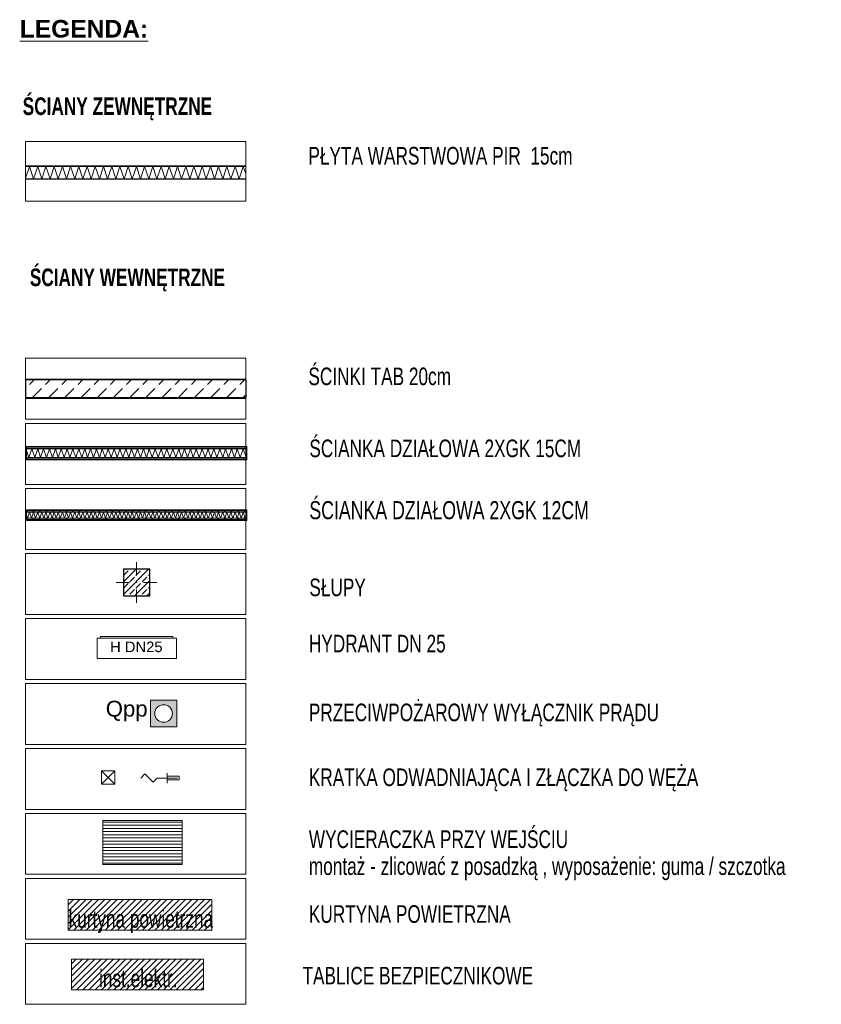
# Model space of a CAD drawing. Extents: x -7314 to 11761, y 144 to 9383.
# Tile 188 of 193: x 8282 to 9192, y 2925 to 4044. Entities that reach past the tile are written whole.
import ezdxf
from ezdxf.xclip import XClip

# ---------------------------------------------------------------- set-up
doc = ezdxf.new("R2010")
doc.units = 0
doc.header["$MEASUREMENT"] = 0
doc.header["$XCLIPFRAME"] = 0
doc.linetypes.add('Wipeout_Contour', pattern=[20000, 0, -20000])
for name, color, linetype in [('FORMA - Arch 01 - 220-A Ściany', 7, 'Continuous'), ('FORMA - Arch 01 - 320-W Umeblowanie', 7, 'Continuous'), ('FORMA - Arch 01 - 440-K Słupy', 7, 'Continuous'), ('FORMA - Arch 01 - 540-I Ogrzewanie', 7, 'Continuous'), ('FORMA - Arch 01 - 820-G Rysunki Obrazki', 7, 'Continuous'), ('FORMA - Arch 04 - Wymiary i opisy ppoż', 7, 'Continuous'), ('FORMA - Arch 04 - Wymiary ogólne', 7, 'Continuous'), ('FORMA - Arch 05 - inst co', 7, 'Continuous'), ('FORMA - Arch 05 - inst elektryczne', 7, 'Continuous')]:
    doc.layers.add(name, color=color, linetype=linetype)
doc.styles.add('STYL_AUTOMATYCZNY_2', font='arial.ttf')
doc.styles.add('STYL_AUTOMATYCZNY_4', font='arial.ttf', dxfattribs={"width": 0.7})
doc.styles.add('STYL_AUTOMATYCZNY_6', font='arial.ttf')
doc.styles.add('STYL_AUTOMATYCZNY_7', font='arial.ttf', dxfattribs={"width": 0.7})
doc.styles.add('STYL_AUTOMATYCZNY_8', font='arial.ttf')
pattern_1 = [(45, (-237.226, -9092.9603), (-3.5355339, 3.5355339), [])]
pattern_2 = [(0, (-237.226, -9092.96), (0, 7.5), [0, -7.5])]
pattern_3 = [(45, (-237.226, -9092.96), (-17.67767, 17.67767), []), (45, (-240.762, -9089.425), (-17.67767, 17.67767), []), (45, (-244.297, -9085.89), (-17.67767, 17.67767), [])]
pattern_4 = [(0, (-237.226, -9092.96), (0, 17.320508), [0, -10]), (0, (-232.226, -9084.3), (0, 17.320508), [0, -10])]

# ---------------------------------------------------------------- blocks, each defined once
blk = doc.blocks.new('*X421')
at = {"layer": 'FORMA - Arch 01 - 220-A Ściany', "color": 7, "linetype": 'Continuous', "lineweight": 5, "ltscale": 0.025}
for p, q in [((8291.1, 3477.4), (8290.1, 3480.3)), ((8293.4, 3484.4), (8291.1, 3477.4)), ((8295.8, 3477.4), (8293.4, 3484.4)), ((8298.1, 3484.4), (8295.8, 3477.4)), ((8300.4, 3477.4), (8298.1, 3484.4)), ((8302.8, 3484.4), (8300.4, 3477.4)), ((8305.1, 3477.4), (8302.8, 3484.4)), ((8307.4, 3484.4), (8305.1, 3477.4)), ((8309.8, 3477.4), (8307.4, 3484.4)), ((8312.1, 3484.4), (8309.8, 3477.4)), ((8314.4, 3477.4), (8312.1, 3484.4)), ((8316.8, 3484.4), (8314.4, 3477.4)), ((8319.1, 3477.4), (8316.8, 3484.4)), ((8321.4, 3484.4), (8319.1, 3477.4)), ((8323.8, 3477.4), (8321.4, 3484.4)), ((8326.1, 3484.4), (8323.8, 3477.4)), ((8328.4, 3477.4), (8326.1, 3484.4)), ((8330.8, 3484.4), (8328.4, 3477.4)), ((8333.1, 3477.4), (8330.8, 3484.4)), ((8335.4, 3484.4), (8333.1, 3477.4)), ((8337.8, 3477.4), (8335.4, 3484.4)), ((8340.1, 3484.4), (8337.8, 3477.4)), ((8342.4, 3477.4), (8340.1, 3484.4)), ((8344.8, 3484.4), (8342.4, 3477.4)), ((8347.1, 3477.4), (8344.8, 3484.4)), ((8349.4, 3484.4), (8347.1, 3477.4)), ((8351.8, 3477.4), (8349.4, 3484.4)), ((8354.1, 3484.4), (8351.8, 3477.4)), ((8356.4, 3477.4), (8354.1, 3484.4)), ((8358.8, 3484.4), (8356.4, 3477.4)), ((8361.1, 3477.4), (8358.8, 3484.4)), ((8363.4, 3484.4), (8361.1, 3477.4)), ((8365.8, 3477.4), (8363.4, 3484.4)), ((8368.1, 3484.4), (8365.8, 3477.4)), ((8370.4, 3477.4), (8368.1, 3484.4)), ((8372.8, 3484.4), (8370.4, 3477.4)), ((8375.1, 3477.4), (8372.8, 3484.4)), ((8377.4, 3484.4), (8375.1, 3477.4)), ((8379.8, 3477.4), (8377.4, 3484.4)), ((8382.1, 3484.4), (8379.8, 3477.4)), ((8384.4, 3477.4), (8382.1, 3484.4)), ((8386.8, 3484.4), (8384.4, 3477.4)), ((8389.1, 3477.4), (8386.8, 3484.4)), ((8391.4, 3484.4), (8389.1, 3477.4)), ((8393.8, 3477.4), (8391.4, 3484.4)), ((8396.1, 3484.4), (8393.8, 3477.4)), ((8398.4, 3477.4), (8396.1, 3484.4)), ((8400.8, 3484.4), (8398.4, 3477.4)), ((8403.1, 3477.4), (8400.8, 3484.4)), ((8405.4, 3484.4), (8403.1, 3477.4)), ((8407.8, 3477.4), (8405.4, 3484.4)), ((8410.1, 3484.4), (8407.8, 3477.4)), ((8412.4, 3477.4), (8410.1, 3484.4)), ((8414.8, 3484.4), (8412.4, 3477.4)), ((8417.1, 3477.4), (8414.8, 3484.4)), ((8419.4, 3484.4), (8417.1, 3477.4)), ((8421.8, 3477.4), (8419.4, 3484.4)), ((8424.1, 3484.4), (8421.8, 3477.4)), ((8426.4, 3477.4), (8424.1, 3484.4)), ((8428.8, 3484.4), (8426.4, 3477.4)), ((8431.1, 3477.4), (8428.8, 3484.4)), ((8433.4, 3484.4), (8431.1, 3477.4)), ((8435.8, 3477.4), (8433.4, 3484.4)), ((8438.1, 3484.4), (8435.8, 3477.4)), ((8440.4, 3477.4), (8438.1, 3484.4)), ((8442.8, 3484.4), (8440.4, 3477.4)), ((8445.1, 3477.4), (8442.8, 3484.4)), ((8447.4, 3484.4), (8445.1, 3477.4)), ((8449.8, 3477.4), (8447.4, 3484.4)), ((8452.1, 3484.4), (8449.8, 3477.4)), ((8454.4, 3477.4), (8452.1, 3484.4)), ((8456.8, 3484.4), (8454.4, 3477.4)), ((8459.1, 3477.4), (8456.8, 3484.4)), ((8461.4, 3484.4), (8459.1, 3477.4)), ((8463.8, 3477.4), (8461.4, 3484.4)), ((8466.1, 3484.4), (8463.8, 3477.4)), ((8468.4, 3477.4), (8466.1, 3484.4)), ((8470.8, 3484.4), (8468.4, 3477.4)), ((8473.1, 3477.4), (8470.8, 3484.4)), ((8475.4, 3484.4), (8473.1, 3477.4)), ((8477.8, 3477.4), (8475.4, 3484.4)), ((8480.1, 3484.4), (8477.8, 3477.4)), ((8482.4, 3477.4), (8480.1, 3484.4)), ((8484.8, 3484.4), (8482.4, 3477.4)), ((8487.1, 3477.4), (8484.8, 3484.4)), ((8489.4, 3484.4), (8487.1, 3477.4)), ((8491.8, 3477.4), (8489.4, 3484.4)), ((8494.1, 3484.4), (8491.8, 3477.4)), ((8496.4, 3477.4), (8494.1, 3484.4)), ((8498.8, 3484.4), (8496.4, 3477.4)), ((8501.1, 3477.4), (8498.8, 3484.4)), ((8503.4, 3484.4), (8501.1, 3477.4)), ((8505.8, 3477.4), (8503.4, 3484.4)), ((8508.1, 3484.4), (8505.8, 3477.4)), ((8510.4, 3477.4), (8508.1, 3484.4)), ((8512.8, 3484.4), (8510.4, 3477.4)), ((8515.1, 3477.4), (8512.8, 3484.4)), ((8517.4, 3484.4), (8515.1, 3477.4)), ((8519.8, 3477.4), (8517.4, 3484.4)), ((8522.1, 3484.4), (8519.8, 3477.4)), ((8524.4, 3477.4), (8522.1, 3484.4)), ((8526.8, 3484.4), (8524.4, 3477.4)), ((8529.1, 3477.4), (8526.8, 3484.4)), ((8531.4, 3484.4), (8529.1, 3477.4)), ((8533.8, 3477.4), (8531.4, 3484.4)), ((8536.1, 3484.4), (8533.8, 3477.4)), ((8538.4, 3477.4), (8536.1, 3484.4)), ((8540.1, 3482.4), (8538.4, 3477.4))]:
    blk.add_line(p, q, dxfattribs=at)
blk = doc.blocks.new('*X422')
at = {"layer": 'FORMA - Arch 01 - 220-A Ściany', "color": 7, "linetype": 'Continuous', "lineweight": 5, "ltscale": 0.025}
for p, q in [((8293.4, 3877), (8289, 3863.6)), ((8298.1, 3863), (8293.4, 3877)), ((8302.8, 3877), (8298.1, 3863)), ((8307.4, 3863), (8302.8, 3877)), ((8312.1, 3877), (8307.4, 3863)), ((8316.8, 3863), (8312.1, 3877)), ((8321.4, 3877), (8316.8, 3863)), ((8326.1, 3863), (8321.4, 3877)), ((8330.8, 3877), (8326.1, 3863)), ((8335.4, 3863), (8330.8, 3877)), ((8340.1, 3877), (8335.4, 3863)), ((8344.8, 3863), (8340.1, 3877)), ((8349.4, 3877), (8344.8, 3863)), ((8354.1, 3863), (8349.4, 3877)), ((8358.8, 3877), (8354.1, 3863)), ((8363.4, 3863), (8358.8, 3877)), ((8368.1, 3877), (8363.4, 3863)), ((8372.8, 3863), (8368.1, 3877)), ((8377.4, 3877), (8372.8, 3863)), ((8382.1, 3863), (8377.4, 3877)), ((8386.8, 3877), (8382.1, 3863)), ((8391.4, 3863), (8386.8, 3877)), ((8396.1, 3877), (8391.4, 3863)), ((8400.8, 3863), (8396.1, 3877)), ((8405.4, 3877), (8400.8, 3863)), ((8410.1, 3863), (8405.4, 3877)), ((8414.8, 3877), (8410.1, 3863)), ((8419.4, 3863), (8414.8, 3877)), ((8424.1, 3877), (8419.4, 3863)), ((8428.8, 3863), (8424.1, 3877)), ((8433.4, 3877), (8428.8, 3863)), ((8438.1, 3863), (8433.4, 3877)), ((8442.8, 3877), (8438.1, 3863)), ((8447.4, 3863), (8442.8, 3877)), ((8452.1, 3877), (8447.4, 3863)), ((8456.8, 3863), (8452.1, 3877)), ((8461.4, 3877), (8456.8, 3863)), ((8466.1, 3863), (8461.4, 3877)), ((8470.8, 3877), (8466.1, 3863)), ((8475.4, 3863), (8470.8, 3877)), ((8480.1, 3877), (8475.4, 3863)), ((8484.8, 3863), (8480.1, 3877)), ((8489.4, 3877), (8484.8, 3863)), ((8494.1, 3863), (8489.4, 3877)), ((8498.8, 3877), (8494.1, 3863)), ((8503.4, 3863), (8498.8, 3877)), ((8508.1, 3877), (8503.4, 3863)), ((8512.8, 3863), (8508.1, 3877)), ((8517.4, 3877), (8512.8, 3863)), ((8522.1, 3863), (8517.4, 3877)), ((8526.8, 3877), (8522.1, 3863)), ((8531.4, 3863), (8526.8, 3877)), ((8536.1, 3877), (8531.4, 3863)), ((8539, 3868.4), (8536.1, 3877))]:
    blk.add_line(p, q, dxfattribs=at)
blk = doc.blocks.new('*X423')
at = {"layer": 'FORMA - Arch 01 - 220-A Ściany', "color": 7, "linetype": 'Continuous', "lineweight": 5, "ltscale": 0.025}
for p, q in [((8292.8, 3546.3), (8290.1, 3554.2)), ((8296.1, 3556.3), (8292.8, 3546.3)), ((8299.4, 3546.3), (8296.1, 3556.3)), ((8302.8, 3556.3), (8299.4, 3546.3)), ((8306.1, 3546.3), (8302.8, 3556.3)), ((8309.4, 3556.3), (8306.1, 3546.3)), ((8312.8, 3546.3), (8309.4, 3556.3)), ((8316.1, 3556.3), (8312.8, 3546.3)), ((8319.4, 3546.3), (8316.1, 3556.3)), ((8322.8, 3556.3), (8319.4, 3546.3)), ((8326.1, 3546.3), (8322.8, 3556.3)), ((8329.4, 3556.3), (8326.1, 3546.3)), ((8332.8, 3546.3), (8329.4, 3556.3)), ((8336.1, 3556.3), (8332.8, 3546.3)), ((8339.4, 3546.3), (8336.1, 3556.3)), ((8342.8, 3556.3), (8339.4, 3546.3)), ((8346.1, 3546.3), (8342.8, 3556.3)), ((8349.4, 3556.3), (8346.1, 3546.3)), ((8352.8, 3546.3), (8349.4, 3556.3)), ((8356.1, 3556.3), (8352.8, 3546.3)), ((8359.4, 3546.3), (8356.1, 3556.3)), ((8362.8, 3556.3), (8359.4, 3546.3)), ((8366.1, 3546.3), (8362.8, 3556.3)), ((8369.4, 3556.3), (8366.1, 3546.3)), ((8372.8, 3546.3), (8369.4, 3556.3)), ((8376.1, 3556.3), (8372.8, 3546.3)), ((8379.4, 3546.3), (8376.1, 3556.3)), ((8382.8, 3556.3), (8379.4, 3546.3)), ((8386.1, 3546.3), (8382.8, 3556.3)), ((8389.4, 3556.3), (8386.1, 3546.3)), ((8392.8, 3546.3), (8389.4, 3556.3)), ((8396.1, 3556.3), (8392.8, 3546.3)), ((8399.4, 3546.3), (8396.1, 3556.3)), ((8402.8, 3556.3), (8399.4, 3546.3)), ((8406.1, 3546.3), (8402.8, 3556.3)), ((8409.4, 3556.3), (8406.1, 3546.3)), ((8412.8, 3546.3), (8409.4, 3556.3)), ((8416.1, 3556.3), (8412.8, 3546.3)), ((8419.4, 3546.3), (8416.1, 3556.3)), ((8422.8, 3556.3), (8419.4, 3546.3)), ((8426.1, 3546.3), (8422.8, 3556.3)), ((8429.4, 3556.3), (8426.1, 3546.3)), ((8432.8, 3546.3), (8429.4, 3556.3)), ((8436.1, 3556.3), (8432.8, 3546.3)), ((8439.4, 3546.3), (8436.1, 3556.3)), ((8442.8, 3556.3), (8439.4, 3546.3)), ((8446.1, 3546.3), (8442.8, 3556.3)), ((8449.4, 3556.3), (8446.1, 3546.3)), ((8452.8, 3546.3), (8449.4, 3556.3)), ((8456.1, 3556.3), (8452.8, 3546.3)), ((8459.4, 3546.3), (8456.1, 3556.3)), ((8462.8, 3556.3), (8459.4, 3546.3)), ((8466.1, 3546.3), (8462.8, 3556.3)), ((8469.4, 3556.3), (8466.1, 3546.3)), ((8472.8, 3546.3), (8469.4, 3556.3)), ((8476.1, 3556.3), (8472.8, 3546.3)), ((8479.4, 3546.3), (8476.1, 3556.3)), ((8482.8, 3556.3), (8479.4, 3546.3)), ((8486.1, 3546.3), (8482.8, 3556.3)), ((8489.4, 3556.3), (8486.1, 3546.3)), ((8492.8, 3546.3), (8489.4, 3556.3)), ((8496.1, 3556.3), (8492.8, 3546.3)), ((8499.4, 3546.3), (8496.1, 3556.3)), ((8502.8, 3556.3), (8499.4, 3546.3)), ((8506.1, 3546.3), (8502.8, 3556.3)), ((8509.4, 3556.3), (8506.1, 3546.3)), ((8512.8, 3546.3), (8509.4, 3556.3)), ((8516.1, 3556.3), (8512.8, 3546.3)), ((8519.4, 3546.3), (8516.1, 3556.3)), ((8522.8, 3556.3), (8519.4, 3546.3)), ((8526.1, 3546.3), (8522.8, 3556.3)), ((8529.4, 3556.3), (8526.1, 3546.3)), ((8532.8, 3546.3), (8529.4, 3556.3)), ((8536.1, 3556.3), (8532.8, 3546.3)), ((8539.4, 3546.3), (8536.1, 3556.3)), ((8540.1, 3548.3), (8539.4, 3546.3))]:
    blk.add_line(p, q, dxfattribs=at)
blk = doc.blocks.new('Rysunek_3_3', base_point=(-237.2, -9093))
at = {"linetype": 'Continuous', "lineweight": 13}
h = blk.add_hatch(dxfattribs=at)
h.set_pattern_fill('Sklejka_0003', color=252, style=0, pattern_type=2)
h.set_pattern_definition([(180, (8436.6725, 3121.4165), (0, 3.6), [])])
h.paths.add_polyline_path([(8466.8, 3084.1), (8466.8, 3134.1), (8376.8, 3134.1), (8376.8, 3084.1)])
at = {"layer": 'FORMA - Arch 04 - Wymiary i opisy ppoż', "linetype": 'Continuous', "lineweight": 15}
h = blk.add_hatch(color=211, dxfattribs=at)
h.paths.add_polyline_path([(8460.7, 3270.6), (8430.7, 3270.6), (8430.7, 3240.6), (8460.7, 3240.6)])
h.paths.add_polyline_path([(8455.7, 3255.6, -1), (8435.7, 3255.6, -1)], flags=0)
at = {"layer": 'FORMA - Arch 05 - inst co', "linetype": 'Continuous', "lineweight": 15}
h = blk.add_hatch(dxfattribs=at)
h.set_pattern_fill('cegła_zwykła_gęsta_0003', color=214, style=0, pattern_type=2)
h.set_pattern_definition(pattern_1)
h.paths.add_polyline_path([(8500.5, 3044.4), (8337.3, 3044.4), (8337.3, 3009.4), (8500.5, 3009.4)])
at = {"layer": 'FORMA - Arch 05 - inst elektryczne', "linetype": 'Continuous', "lineweight": 15}
h = blk.add_hatch(dxfattribs=at)
h.set_pattern_fill('cegła_zwykła_gęsta_0003', color=211, style=0, pattern_type=2)
h.set_pattern_definition(pattern_1)
h.paths.add_polyline_path([(8491.1, 2941.6), (8491.1, 2976.6), (8341.1, 2976.6), (8341.1, 2941.6)])
at = {"color": 7, "linetype": 'Continuous', "lineweight": 13, "ltscale": 0.025}
for p, q in [((8539, 3905.2), (8289, 3905.2)), ((8289, 3837.4), (8539, 3837.4)), ((8539, 3659.1), (8289, 3659.1)), ((8289, 3590), (8539, 3590)), ((8539, 3584.8), (8289, 3584.8)), ((8289, 3515.7), (8539, 3515.7)), ((8539, 3511), (8289, 3511)), ((8289, 3441.9), (8539, 3441.9)), ((8539, 3437.2), (8289, 3437.2)), ((8289, 3437.2), (8289, 3368.1)), ((8539, 3368.1), (8539, 3437.2)), ((8289, 3368.1), (8539, 3368.1)), ((8539, 3363.4), (8289, 3363.4)), ((8289, 3363.4), (8289, 3294.3)), ((8539, 3294.3), (8539, 3363.4)), ((8289, 3294.3), (8539, 3294.3)), ((8539, 3289.6), (8289, 3289.6)), ((8289, 3289.6), (8289, 3220.5)), ((8539, 3220.5), (8539, 3289.6)), ((8289, 3220.5), (8539, 3220.5)), ((8539, 3215.8), (8289, 3215.8)), ((8289, 3215.8), (8289, 3146.7)), ((8539, 3146.7), (8539, 3215.8)), ((8289, 3146.7), (8539, 3146.7)), ((8539, 3142), (8289, 3142)), ((8289, 3142), (8289, 3072.9)), ((8539, 3072.9), (8539, 3142)), ((8289, 3072.9), (8539, 3072.9)), ((8539, 3068.2), (8289, 3068.2)), ((8289, 3068.2), (8289, 2999.1)), ((8539, 2999.1), (8539, 3068.2)), ((8289, 2999.1), (8539, 2999.1)), ((8539, 2994.4), (8289, 2994.4)), ((8289, 2994.4), (8289, 2925.3)), ((8539, 2925.3), (8539, 2994.4)), ((8289, 2925.3), (8539, 2925.3))]:
    blk.add_line(p, q, dxfattribs=at)
at = {"color": 251, "linetype": 'Continuous', "lineweight": 13, "ltscale": 0.025, "flags": 128}
blk.add_lwpolyline([(8466.8, 3084.1), (8376.8, 3084.1), (8376.8, 3134.1), (8466.8, 3134.1)], close=True, dxfattribs=at)
at = {"layer": 'FORMA - Arch 01 - 320-W Umeblowanie', "color": 6, "linetype": 'Continuous', "lineweight": 15, "ltscale": 0.025}
for p, q in [((8375.2, 3190.3), (8375.2, 3175.3)), ((8390.2, 3190.3), (8375.2, 3190.3)), ((8375.2, 3190.3), (8390.2, 3175.3)), ((8375.2, 3175.3), (8390.2, 3190.3)), ((8390.2, 3175.3), (8390.2, 3190.3)), ((8375.2, 3175.3), (8390.2, 3175.3))]:
    blk.add_line(p, q, dxfattribs=at)
at = {"layer": 'FORMA - Arch 04 - Wymiary i opisy ppoż', "color": 1, "linetype": 'Continuous', "lineweight": 13, "ltscale": 0.025}
for p, q in [((8370.2, 3341.2), (8460.2, 3341.2)), ((8370.2, 3318.2), (8370.2, 3341.2)), ((8374.2, 3343.2), (8456.2, 3343.2)), ((8374.2, 3341.2), (8374.2, 3343.2)), ((8456.2, 3341.2), (8374.2, 3341.2)), ((8456.2, 3343.2), (8456.2, 3341.2)), ((8460.2, 3341.2), (8460.2, 3318.2)), ((8460.2, 3318.2), (8370.2, 3318.2))]:
    blk.add_line(p, q, dxfattribs=at)
at = {"layer": 'FORMA - Arch 04 - Wymiary i opisy ppoż', "color": 7, "linetype": 'Continuous', "lineweight": 13, "ltscale": 0.025, "flags": 128}
blk.add_lwpolyline([(8460.7, 3270.6), (8430.7, 3270.6), (8430.7, 3240.6), (8460.7, 3240.6)], close=True, dxfattribs=at)
blk.add_lwpolyline([(8455.7, 3255.6, 1), (8435.7, 3255.6, 1)], format="xyb", close=True, dxfattribs=at)
at = {"layer": 'FORMA - Arch 04 - Wymiary ogólne', "color": 6, "linetype": 'Continuous', "lineweight": 15, "ltscale": 0.025}
for p, q in [((8419.7, 3182.2), (8424.4, 3186.9)), ((8424.4, 3186.9), (8433.8, 3177.5)), ((8438.5, 3182.2), (8433.8, 3177.5))]:
    blk.add_line(p, q, dxfattribs=at)
at = {"layer": 'FORMA - Arch 05 - inst co', "color": 7, "linetype": 'Continuous', "lineweight": 13, "ltscale": 0.025, "flags": 128}
blk.add_lwpolyline([(8500.5, 3044.4), (8500.5, 3009.4), (8337.3, 3009.4), (8337.3, 3044.4)], close=True, dxfattribs=at)
at = {"layer": 'FORMA - Arch 05 - inst elektryczne', "color": 7, "linetype": 'Continuous', "lineweight": 13, "ltscale": 0.025, "flags": 128}
blk.add_lwpolyline([(8491.1, 2941.6), (8491.1, 2976.6), (8341.1, 2976.6), (8341.1, 2941.6)], close=True, dxfattribs=at)
at = {"color": 7, "linetype": 'Continuous', "lineweight": 13}
for s, insert, char_height, attachment_point, style in [('\\A1;{\\pql;\\fArial|b1|i0|c238|p0;\\L\\W1.000000;\\LLEGENDA:}', (8282.3, 4043.4), 20, 1, 'STYL_AUTOMATYCZNY_6'), ('\\A1;{\\pql;\\fArial|b0|i0|c238|p0;\\W0.700000;ŚCIANKA DZIAŁOWA 2XGK 1\\fArial|b0|i0|c238|p0;\\W0.700000;2\\fArial|b0|i0|c238|p0;\\W0.700000;CM}', (8611.2, 3486.4), 20.5677, 4, 'STYL_AUTOMATYCZNY_7'), ('\\A1;{\\pql;\\fArial|b0|i0|c238|p0;\\W0.700000;HYDRANT DN 25}', (8610.6, 3324.7), 20, 7, 'STYL_AUTOMATYCZNY_7'), ('\\A1;{\\pql;\\fArial|b0|i0|c238|p0;\\W0.700000;PRZECIWPOŻAROWY WYŁĄCZNIK PRĄDU}', (8610.6, 3240.9), 20, 7, 'STYL_AUTOMATYCZNY_7'), ('\\A1;{\\pql;\\fArial|b0|i0|c238|p0;\\W0.700000;KRATKA ODWADNIAJĄCA I ZŁĄCZKA DO WĘŻA}', (8610.6, 3167.1), 20, 7, 'STYL_AUTOMATYCZNY_7')]:
    blk.add_mtext(s, dxfattribs=dict(at, insert=insert, char_height=char_height, attachment_point=attachment_point, style=style))
at = {"color": 7, "linetype": 'Continuous', "lineweight": 25, "char_height": 20, "attachment_point": 4}
for s, insert, style in [('\\A1;{\\pql;\\fArial|b1|i0|c238|p0;\\W0.700000;Ś\\fArial|b1|i0|c238|p0;\\W0.700000;CIANY ZEWNĘTRZNE}', (8285.7, 3942.4), 'STYL_AUTOMATYCZNY_4'), ('\\A1;{\\pql;\\fArial|b0|i0|c238|p0;\\W0.700000;PŁYTA WARSTWOWA\\fArial|b0|i0|c238|p0;\\W0.700000; PIR\\fArial|b0|i0|c238|p0;\\W0.700000;  1\\fArial|b0|i0|c238|p0;\\W0.700000;5\\fArial|b0|i0|c238|p0;\\W0.700000;cm}', (8610.1, 3889), 'STYL_AUTOMATYCZNY_7'), ('\\A1;{\\pql;\\fArial|b1|i0|c238|p0;\\W0.700000;ŚCIANY \\fArial|b1|i0|c238|p0;\\W0.700000;WE\\fArial|b1|i0|c238|p0;\\W0.700000;WNĘTRZNE}', (8293.8, 3748), 'STYL_AUTOMATYCZNY_4'), ('\\A1;{\\pql;\\fArial|b0|i0|c238|p0;\\W0.700000;ŚCINKI TAB 20cm}', (8610.1, 3638.4), 'STYL_AUTOMATYCZNY_7'), ('\\A1;{\\pql;\\fArial|b0|i0|c238|p0;\\W0.700000;ŚCIANKA DZIAŁOWA 2XGK 15CM}', (8611.2, 3556.6), 'STYL_AUTOMATYCZNY_7'), ('\\A1;{\\pql;\\fArial|b0|i0|c238|p0;\\W0.700000;SŁUPY}', (8611.2, 3398.7), 'STYL_AUTOMATYCZNY_7')]:
    blk.add_mtext(s, dxfattribs=dict(at, insert=insert, style=style))
at = {"color": 7, "linetype": 'Continuous', "lineweight": 13, "insert": (8610.6, 3066.1), "char_height": 20, "attachment_point": 7, "line_spacing_factor": 0.919186, "style": 'STYL_AUTOMATYCZNY_7'}
blk.add_mtext('\\A1;{\\pql;\\fArial|b0|i0|c238|p0;\\W0.700000;WYCIERACZKA PRZY WEJŚCIU\\P\\pql;\\fArial|b0|i0|c238|p0;\\W0.700000;montaż - zlicować z posadzką \\fArial|b0|i0|c238|p0;\\W0.700000;, \\fArial|b0|i0|c238|p0;\\W0.700000;wyposażenie: guma / szczotka}', dxfattribs=at)
at = {"color": 7, "linetype": 'Continuous', "lineweight": 13, "char_height": 20, "attachment_point": 7, "rotation": 360, "style": 'STYL_AUTOMATYCZNY_7'}
for s, insert in [('\\A1;{\\pql;\\fArial|b0|i0|c238|p0;\\W0.700000;KURTYNA POWIETRZNA}', (8610.6, 3017.5)), ('\\A1;{\\pql;\\fArial|b0|i0|c238|p0;\\W0.700000;TABLICE BEZPIECZNIKOWE}', (8603.4, 2947.5))]:
    blk.add_mtext(s, dxfattribs=dict(at, insert=insert))
at = {"layer": 'FORMA - Arch 04 - Wymiary i opisy ppoż', "color": 1, "linetype": 'Continuous', "lineweight": 13, "insert": (8444.5, 3331.2), "char_height": 12, "attachment_point": 6, "style": 'STYL_AUTOMATYCZNY_2'}
blk.add_mtext('\\A1;{\\pqr;\\fArial|b0|i0|c238|p0;\\W1.000000;H DN25}', dxfattribs=at)
at = {"layer": 'FORMA - Arch 04 - Wymiary i opisy ppoż', "color": 1, "linetype": 'Continuous', "lineweight": 13, "insert": (8380, 3246.6), "char_height": 18, "width": 46.659, "attachment_point": 7, "style": 'STYL_AUTOMATYCZNY_8'}
blk.add_mtext('\\A1;{\\pql;\\fArial|b0|i0|c238|p0;\\W1.000000;Qpp}', dxfattribs=at)
at = {"layer": 'FORMA - Arch 05 - inst co', "color": 7, "linetype": 'Continuous', "lineweight": 13, "insert": (8337.8, 3006.2), "char_height": 20, "attachment_point": 7, "style": 'STYL_AUTOMATYCZNY_7'}
blk.add_mtext('\\A1;{\\pql;\\fArial|b0|i0|c238|p0;\\W0.700000;kurtyna powietrzna}', dxfattribs=at)
at = {"layer": 'FORMA - Arch 05 - inst elektryczne', "color": 7, "linetype": 'Continuous', "lineweight": 13, "insert": (8372.4, 2944.4), "char_height": 20, "attachment_point": 7, "style": 'STYL_AUTOMATYCZNY_7'}
blk.add_mtext('\\A1;{\\pql;\\fArial|b0|i0|c238|p0;\\W0.700000;inst.elektr.}', dxfattribs=at)
at = {"color": 254, "linetype": 'Wipeout_Contour', "lineweight": 0, "ltscale": 37057.947538}
blk.add_wipeout([(8539, 3877.5), (8289, 3877.5), (8289, 3877), (8539, 3877)], dxfattribs=at).dxf.layer = 'FORMA - Arch 01 - 220-A Ściany'
at = {"color": 254, "linetype": 'Wipeout_Contour', "lineweight": 0, "ltscale": 37033.707949}
blk.add_wipeout([(8289, 3862.5), (8539, 3862.5), (8539, 3863), (8289, 3863)], dxfattribs=at).dxf.layer = 'FORMA - Arch 01 - 220-A Ściany'
at = {"color": 254, "linetype": 'Wipeout_Contour', "lineweight": 0, "ltscale": 36662.965044}
blk.add_wipeout([(8539, 3635.5), (8289, 3635.5), (8289, 3634.5), (8539, 3634.5)], dxfattribs=at).dxf.layer = 'FORMA - Arch 01 - 220-A Ściany'
at = {"color": 254, "linetype": 'Wipeout_Contour', "lineweight": 0, "ltscale": 36629.727511}
blk.add_wipeout([(8289, 3613.5), (8539, 3613.5), (8539, 3614.5), (8289, 3614.5)], dxfattribs=at).dxf.layer = 'FORMA - Arch 01 - 220-A Ściany'
at = {"color": 254, "linetype": 'Wipeout_Contour', "lineweight": 0, "ltscale": 36546.245876}
blk.add_wipeout([(8540.1, 3558.8), (8290.1, 3558.8), (8290.1, 3557.5), (8540.1, 3557.5)], dxfattribs=at).dxf.layer = 'FORMA - Arch 01 - 220-A Ściany'
at = {"color": 254, "linetype": 'Wipeout_Contour', "lineweight": 0, "ltscale": 36524.858497}
blk.add_wipeout([(8290.1, 3543.8), (8540.1, 3543.8), (8540.1, 3545), (8290.1, 3545)], dxfattribs=at).dxf.layer = 'FORMA - Arch 01 - 220-A Ściany'
at = {"color": 254, "linetype": 'Wipeout_Contour', "lineweight": 0, "ltscale": 36435.202289}
blk.add_wipeout([(8540.1, 3486.9), (8290.1, 3486.9), (8290.1, 3485.6), (8540.1, 3485.6)], dxfattribs=at).dxf.layer = 'FORMA - Arch 01 - 220-A Ściany'
at = {"color": 254, "linetype": 'Wipeout_Contour', "lineweight": 0, "ltscale": 36418.763804}
blk.add_wipeout([(8290.1, 3474.9), (8540.1, 3474.9), (8540.1, 3476.1), (8290.1, 3476.1)], dxfattribs=at).dxf.layer = 'FORMA - Arch 01 - 220-A Ściany'
at = {"color": 254, "linetype": 'Wipeout_Contour', "lineweight": 0, "ltscale": 36310.194131}
blk.add_wipeout([(8400, 3389.4), (8430, 3389.4), (8430, 3419.4), (8400, 3419.4)], dxfattribs=at).dxf.layer = 'FORMA - Arch 01 - 440-K Słupy'
at = {"color": 254, "linetype": 'Wipeout_Contour', "lineweight": 0, "ltscale": 36141.82286}
blk.add_wipeout([(8449.8, 3184.2), (8449.8, 3180.2), (8463.3, 3180.2), (8463.3, 3184.2)], dxfattribs=at).dxf.layer = 'FORMA - Arch 01 - 540-I Ogrzewanie'
at = {"layer": 'FORMA - Arch 01 - 220-A Ściany', "linetype": 'Continuous', "lineweight": 5}
h = blk.add_hatch(dxfattribs=at)
h.set_pattern_fill('Aluminium_0003', style=0, pattern_type=2)
h.set_pattern_definition(pattern_3)
h.paths.add_polyline_path([(8539, 3877.5), (8289, 3877.5), (8289, 3877), (8539, 3877)])
h = blk.add_hatch(dxfattribs=at)
h.set_pattern_fill('Aluminium_0003', style=0, pattern_type=2)
h.set_pattern_definition(pattern_3)
h.paths.add_polyline_path([(8289, 3862.5), (8539, 3862.5), (8539, 3863), (8289, 3863)])
h = blk.add_hatch(dxfattribs=at)
h.set_pattern_fill('Tynk_0003', style=0, pattern_type=2)
h.set_pattern_definition(pattern_4)
h.paths.add_polyline_path([(8539, 3635.5), (8289, 3635.5), (8289, 3634.5), (8539, 3634.5)])
h = blk.add_hatch(dxfattribs=at)
h.set_pattern_fill('Tynk_0003', style=0, pattern_type=2)
h.set_pattern_definition(pattern_4)
h.paths.add_polyline_path([(8289, 3613.5), (8539, 3613.5), (8539, 3614.5), (8289, 3614.5)])
h = blk.add_hatch(dxfattribs=at)
h.set_pattern_fill('Gips_0003', style=0, pattern_type=2)
h.set_pattern_definition(pattern_2)
h.paths.add_polyline_path([(8540.1, 3558.8), (8290.1, 3558.8), (8290.1, 3557.5), (8540.1, 3557.5)])
h = blk.add_hatch(dxfattribs=at)
h.set_pattern_fill('Gips_0003', style=0, pattern_type=2)
h.set_pattern_definition(pattern_2)
h.paths.add_polyline_path([(8290.1, 3543.8), (8540.1, 3543.8), (8540.1, 3545), (8290.1, 3545)])
h = blk.add_hatch(dxfattribs=at)
h.set_pattern_fill('Gips_0003', style=0, pattern_type=2)
h.set_pattern_definition(pattern_2)
h.paths.add_polyline_path([(8540.1, 3486.9), (8290.1, 3486.9), (8290.1, 3485.6), (8540.1, 3485.6)])
h = blk.add_hatch(dxfattribs=at)
h.set_pattern_fill('Gips_0003', style=0, pattern_type=2)
h.set_pattern_definition(pattern_2)
h.paths.add_polyline_path([(8290.1, 3474.9), (8540.1, 3474.9), (8540.1, 3476.1), (8290.1, 3476.1)])
at = {"layer": 'FORMA - Arch 01 - 440-K Słupy', "linetype": 'Continuous', "lineweight": 5}
h = blk.add_hatch(dxfattribs=at)
h.set_pattern_fill('beton_zbrojony_gęsty_0003', style=0, pattern_type=2)
h.set_pattern_definition([(45, (-237.226, -9092.96), (-7.071068, 7.071068), []), (45, (-240.762, -9089.425), (-7.071068, 7.071068), [7.5, -2.5])])
h.paths.add_polyline_path([(8400, 3389.4), (8430, 3389.4), (8430, 3419.4), (8400, 3419.4)])
at = {"layer": 'FORMA - Arch 01 - 440-K Słupy', "color": 1, "linetype": 'Continuous', "lineweight": 13, "ltscale": 0.025}
for p, q in [((8415, 3412.4), (8415, 3427.4)), ((8407, 3404.4), (8392, 3404.4)), ((8423, 3404.4), (8438, 3404.4)), ((8415, 3396.4), (8415, 3381.4))]:
    blk.add_line(p, q, dxfattribs=at)
at = {"layer": 'FORMA - Arch 01 - 440-K Słupy', "color": 7, "linetype": 'Continuous', "lineweight": 25, "ltscale": 0.025, "flags": 128}
blk.add_lwpolyline([(8400, 3389.4), (8430, 3389.4), (8430, 3419.4), (8400, 3419.4)], close=True, dxfattribs=at)
at = {"layer": 'FORMA - Arch 01 - 440-K Słupy', "color": 1, "linetype": 'Continuous', "lineweight": 13, "ltscale": 0.025}
blk.add_point((8415, 3404.4), dxfattribs=at)
at = {"layer": 'FORMA - Arch 01 - 540-I Ogrzewanie', "color": 6, "linetype": 'Continuous', "lineweight": 15, "ltscale": 0.025, "flags": 128}
blk.add_lwpolyline([(8449.8, 3184.2), (8449.8, 3180.2), (8463.3, 3180.2), (8463.3, 3184.2)], close=True, dxfattribs=at)
at = {"layer": 'FORMA - Arch 04 - Wymiary ogólne', "color": 6, "linetype": 'Continuous', "lineweight": 15, "ltscale": 0.025}
for p, q in [((8449.8, 3176.4), (8449.8, 3187.9)), ((8461.3, 3182.2), (8438.5, 3182.2))]:
    blk.add_line(p, q, dxfattribs=at)
at = {"color": 254, "linetype": 'Wipeout_Contour', "lineweight": 0, "ltscale": 37045.826544}
blk.add_wipeout([(8539, 3877), (8289, 3877), (8289, 3863), (8539, 3863)], dxfattribs=at).dxf.layer = 'FORMA - Arch 01 - 220-A Ściany'
at = {"color": 254, "linetype": 'Wipeout_Contour', "lineweight": 0, "ltscale": 36646.343591}
blk.add_wipeout([(8539, 3634.5), (8289, 3634.5), (8289, 3614.5), (8539, 3614.5)], dxfattribs=at).dxf.layer = 'FORMA - Arch 01 - 220-A Ściany'
at = {"color": 254, "linetype": 'Wipeout_Contour', "lineweight": 0, "ltscale": 36544.298666}
blk.add_wipeout([(8540.1, 3557.5), (8290.1, 3557.5), (8290.1, 3556.3), (8540.1, 3556.3)], dxfattribs=at).dxf.layer = 'FORMA - Arch 01 - 220-A Ściany'
at = {"color": 254, "linetype": 'Wipeout_Contour', "lineweight": 0, "ltscale": 36526.7999}
blk.add_wipeout([(8290.1, 3545), (8540.1, 3545), (8540.1, 3546.3), (8290.1, 3546.3)], dxfattribs=at).dxf.layer = 'FORMA - Arch 01 - 220-A Ściany'
at = {"color": 254, "linetype": 'Wipeout_Contour', "lineweight": 0, "ltscale": 36433.288611}
blk.add_wipeout([(8540.1, 3485.6), (8290.1, 3485.6), (8290.1, 3484.4), (8540.1, 3484.4)], dxfattribs=at).dxf.layer = 'FORMA - Arch 01 - 220-A Ściany'
at = {"color": 254, "linetype": 'Wipeout_Contour', "lineweight": 0, "ltscale": 36420.673028}
blk.add_wipeout([(8290.1, 3476.1), (8540.1, 3476.1), (8540.1, 3477.4), (8290.1, 3477.4)], dxfattribs=at).dxf.layer = 'FORMA - Arch 01 - 220-A Ściany'
at = {"layer": 'FORMA - Arch 01 - 220-A Ściany', "linetype": 'Continuous', "lineweight": 5}
h = blk.add_hatch(dxfattribs=at)
h.set_pattern_fill('Beton_0003', style=0, pattern_type=2)
h.set_pattern_definition([(45, (-237.226, -9092.96), (-18.384776, 18.384776), [19.5, -6.5]), (45, (-237.226, -9074.576), (-18.384776, 18.384776), [19.5, -6.5])])
h.paths.add_polyline_path([(8539, 3634.5), (8289, 3634.5), (8289, 3614.5), (8539, 3614.5)])
h = blk.add_hatch(dxfattribs=at)
h.set_pattern_fill('Gips_0003', style=0, pattern_type=2)
h.set_pattern_definition(pattern_2)
h.paths.add_polyline_path([(8540.1, 3557.5), (8290.1, 3557.5), (8290.1, 3556.3), (8540.1, 3556.3)])
h = blk.add_hatch(dxfattribs=at)
h.set_pattern_fill('Gips_0003', style=0, pattern_type=2)
h.set_pattern_definition(pattern_2)
h.paths.add_polyline_path([(8290.1, 3545), (8540.1, 3545), (8540.1, 3546.3), (8290.1, 3546.3)])
h = blk.add_hatch(dxfattribs=at)
h.set_pattern_fill('Gips_0003', style=0, pattern_type=2)
h.set_pattern_definition(pattern_2)
h.paths.add_polyline_path([(8540.1, 3485.6), (8290.1, 3485.6), (8290.1, 3484.4), (8540.1, 3484.4)])
h = blk.add_hatch(dxfattribs=at)
h.set_pattern_fill('Gips_0003', style=0, pattern_type=2)
h.set_pattern_definition(pattern_2)
h.paths.add_polyline_path([(8290.1, 3476.1), (8540.1, 3476.1), (8540.1, 3477.4), (8290.1, 3477.4)])
at = {"color": 7, "linetype": 'Continuous', "lineweight": 13, "ltscale": 0.025}
for p, q in [((8289, 3905.2), (8289, 3837.4)), ((8539, 3837.4), (8539, 3905.2)), ((8289, 3659.1), (8289, 3590)), ((8539, 3590), (8539, 3659.1))]:
    blk.add_line(p, q, dxfattribs=at)
at = {"layer": 'FORMA - Arch 01 - 220-A Ściany', "color": 7, "linetype": 'Continuous', "lineweight": 25, "ltscale": 0.025}
for p, q in [((8539, 3877), (8289, 3877)), ((8289, 3863), (8539, 3863)), ((8539, 3634.5), (8289, 3634.5)), ((8289, 3614.5), (8539, 3614.5))]:
    blk.add_line(p, q, dxfattribs=at)
at = {"layer": 'FORMA - Arch 01 - 220-A Ściany', "color": 7, "linetype": 'Continuous', "lineweight": 15, "ltscale": 0.025, "flags": 128}
for points in [[(8539, 3877.5), (8289, 3877.5)], [(8289, 3877.5), (8289, 3862.5)], [(8539, 3862.5), (8539, 3877.5)], [(8289, 3862.5), (8539, 3862.5)]]:
    blk.add_lwpolyline(points, dxfattribs=at)
at = {"layer": 'FORMA - Arch 01 - 220-A Ściany', "color": 7, "linetype": 'Continuous', "lineweight": 13, "ltscale": 0.025, "flags": 128}
for points in [[(8539, 3635.5), (8289, 3635.5)], [(8289, 3635.5), (8289, 3634.5)], [(8539, 3635.5), (8539, 3634.5)], [(8289, 3614.5), (8289, 3613.5)], [(8289, 3613.5), (8539, 3613.5)], [(8539, 3614.5), (8539, 3613.5)]]:
    blk.add_lwpolyline(points, dxfattribs=at)
at = {"layer": 'FORMA - Arch 01 - 220-A Ściany', "color": 7, "linetype": 'Continuous', "lineweight": 25, "ltscale": 0.025, "flags": 128}
for points in [[(8289, 3634.5), (8289, 3614.5)], [(8539, 3634.5), (8539, 3614.5)]]:
    blk.add_lwpolyline(points, dxfattribs=at)
at = {"color": 7, "linetype": 'Continuous', "lineweight": 13, "ltscale": 0.025}
blk.add_blockref('*X422', (0, 0), dxfattribs=at)
at = {"color": 254, "linetype": 'Wipeout_Contour', "lineweight": 0, "ltscale": 36535.547633}
blk.add_wipeout([(8540.1, 3556.3), (8290.1, 3556.3), (8290.1, 3546.3), (8540.1, 3546.3)], dxfattribs=at).dxf.layer = 'FORMA - Arch 01 - 220-A Ściany'
at = {"color": 254, "linetype": 'Wipeout_Contour', "lineweight": 0, "ltscale": 36426.97963}
blk.add_wipeout([(8540.1, 3484.4), (8290.1, 3484.4), (8290.1, 3477.4), (8540.1, 3477.4)], dxfattribs=at).dxf.layer = 'FORMA - Arch 01 - 220-A Ściany'
at = {"color": 7, "linetype": 'Continuous', "lineweight": 13, "ltscale": 0.025}
for p, q in [((8289, 3584.8), (8289, 3515.7)), ((8539, 3515.7), (8539, 3584.8)), ((8289, 3511), (8289, 3441.9)), ((8539, 3441.9), (8539, 3511))]:
    blk.add_line(p, q, dxfattribs=at)
at = {"layer": 'FORMA - Arch 01 - 220-A Ściany', "color": 7, "linetype": 'Continuous', "lineweight": 13, "ltscale": 0.025}
for p, q in [((8540.1, 3557.5), (8290.1, 3557.5)), ((8540.1, 3556.3), (8290.1, 3556.3)), ((8290.1, 3546.3), (8540.1, 3546.3)), ((8290.1, 3545), (8540.1, 3545)), ((8540.1, 3485.6), (8290.1, 3485.6)), ((8540.1, 3484.4), (8290.1, 3484.4)), ((8290.1, 3477.4), (8540.1, 3477.4)), ((8290.1, 3476.1), (8540.1, 3476.1))]:
    blk.add_line(p, q, dxfattribs=at)
at = {"layer": 'FORMA - Arch 01 - 220-A Ściany', "color": 7, "linetype": 'Continuous', "lineweight": 15, "ltscale": 0.025, "flags": 128}
for points in [[(8540.1, 3558.8), (8290.1, 3558.8)], [(8290.1, 3558.8), (8290.1, 3543.8)], [(8540.1, 3543.8), (8540.1, 3558.8)], [(8290.1, 3543.8), (8540.1, 3543.8)], [(8540.1, 3486.9), (8290.1, 3486.9)], [(8290.1, 3486.9), (8290.1, 3474.9)], [(8540.1, 3474.9), (8540.1, 3486.9)], [(8290.1, 3474.9), (8540.1, 3474.9)]]:
    blk.add_lwpolyline(points, dxfattribs=at)
at = {"color": 7, "linetype": 'Continuous', "lineweight": 13, "ltscale": 0.025}
for name in ['*X423', '*X421']:
    blk.add_blockref(name, (0, 0), dxfattribs=at)

msp = doc.modelspace()

# ---------------------------------------------------------------- block references
at = {"layer": 'FORMA - Arch 01 - 820-G Rysunki Obrazki', "color": 7, "linetype": 'Continuous', "lineweight": 13, "ltscale": 0.05}
ref = msp.add_blockref('Rysunek_3_3', (-237.22618, -9092.96035), dxfattribs=at)
XClip(ref).set_block_clipping_path([(8118.5713213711, 2750.9927030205), (9489.6386540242, 4200.6083571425)])

doc.saveas('drawing.dxf')
